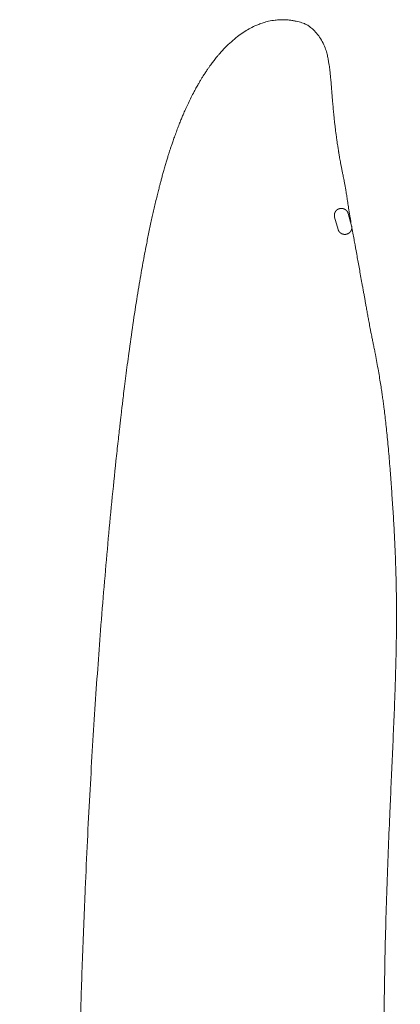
# Model space of a CAD drawing. Header units: millimetres. Extents: x 750 to 2241, y 770 to 3170.
# Tile 15 of 15: x 2065 to 2241, y 2714 to 3170. Entities that reach past the tile are written whole.
import ezdxf

# ---------------------------------------------------------------- set-up
doc = ezdxf.new("R2010")
doc.units = ezdxf.units.MM

msp = doc.modelspace()

# ---------------------------------------------------------------- linework, layer by layer
at = {"color": 7, "linetype": 'Continuous', "lineweight": 15}
for p, q in [((2216.63, 3080.48), (2218.23, 3074.76)), ((2211.95, 3073.1), (2210.36, 3078.83))]:
    msp.add_line(p, q, dxfattribs=at)
for points, knots in [([(2217.91, 3075.92), (2217.9, 3076.04), (2217.86, 3076.43), (2217.81, 3077.12), (2217.69, 3078.23), (2217.48, 3079.02), (2217.3, 3079.93), (2217.18, 3080.62), (2217.08, 3081.27), (2216.95, 3082.09), (2216.8, 3083.1), (2216.62, 3084.4), (2216.42, 3085.78), (2216.22, 3087.11), (2216.05, 3088.27), (2215.88, 3089.36), (2215.7, 3090.5), (2215.48, 3091.81), (2215.23, 3093.27), (2214.94, 3094.84), (2214.69, 3096.08), (2214.41, 3097.48), (2214.12, 3098.9), (2213.78, 3100.59), (2213.44, 3102.24), (2213.19, 3103.53), (2212.98, 3104.66), (2212.8, 3105.7), (2212.54, 3107.14), (2212.34, 3108.32), (2212.18, 3109.3), (2212.07, 3110.03), (2211.93, 3110.91), (2211.78, 3111.89), (2211.62, 3112.94), (2211.41, 3114.44), (2211.14, 3116.3), (2210.93, 3117.95), (2210.77, 3119.21), (2210.6, 3120.64), (2210.45, 3121.96), (2210.3, 3123.35), (2210.16, 3124.64), (2210.05, 3125.72), (2209.94, 3126.85), (2209.82, 3128.01), (2209.69, 3129.42), (2209.56, 3130.84), (2209.44, 3132.24), (2209.3, 3133.9), (2209.14, 3135.81), (2208.98, 3137.86), (2208.82, 3139.89), (2208.66, 3141.81), (2208.49, 3143.56), (2208.35, 3145.14), (2208.21, 3146.53), (2208.04, 3147.92), (2207.84, 3149.29), (2207.59, 3150.87), (2207.25, 3152.73), (2206.74, 3154.88), (2206.02, 3157.1), (2204.74, 3160.19), (2202.94, 3162.88), (2201.08, 3165.09), (2199.28, 3166.74), (2197.98, 3167.66), (2196.64, 3168.31), (2195.28, 3168.86), (2194.01, 3169.3), (2192.58, 3169.57), (2190.91, 3169.85), (2189.16, 3170.15), (2187.14, 3170.23), (2184.95, 3170.25), (2182.37, 3170.02), (2179.82, 3169.56), (2177.39, 3168.86), (2175.27, 3168.1), (2173.05, 3167.19), (2170.63, 3166.01), (2167.99, 3164.34), (2165.29, 3162.41), (2162.51, 3160.07), (2159.77, 3157.45), (2157.74, 3155.25), (2156.38, 3153.66), (2155.59, 3152.71), (2154.88, 3151.82), (2154.25, 3151.01), (2153.65, 3150.2), (2152.99, 3149.32), (2152.26, 3148.28), (2151.42, 3147.08), (2150.53, 3145.74), (2149.63, 3144.34), (2148.81, 3143), (2148.1, 3141.83), (2147.34, 3140.54), (2146.42, 3138.93), (2145.24, 3136.78), (2143.97, 3134.32), (2142.71, 3131.73), (2141.58, 3129.29), (2140.63, 3127.12), (2139.8, 3125.16), (2139.02, 3123.27), (2138.19, 3121.18), (2137.31, 3118.89), (2136.44, 3116.53), (2135.65, 3114.32), (2135, 3112.41), (2134.47, 3110.84), (2134.02, 3109.44), (2133.58, 3108.06), (2133.1, 3106.51), (2132.54, 3104.68), (2131.94, 3102.64), (2131.34, 3100.53), (2130.77, 3098.48), (2130.26, 3096.61), (2129.8, 3094.88), (2129.32, 3093.08), (2128.79, 3090.99), (2128.17, 3088.51), (2127.52, 3085.8), (2126.87, 3083.04), (2126.26, 3080.35), (2125.44, 3076.64), (2124.43, 3071.89), (2123.36, 3066.55), (2122.45, 3061.79), (2121.65, 3057.47), (2120.82, 3052.82), (2119.94, 3047.69), (2118.64, 3039.81), (2117.02, 3029.27), (2115.5, 3018.55), (2114.43, 3010.48), (2113.76, 3005.35), (2113.15, 3000.5), (2112.64, 2996.35), (2112.22, 2992.89), (2111.89, 2990.07), (2111.59, 2987.52), (2111.29, 2984.96), (2110.96, 2982.1), (2110.58, 2978.7), (2110.14, 2974.78), (2109.67, 2970.44), (2108.68, 2961.23), (2107.24, 2947.09), (2105.4, 2927.63), (2103.66, 2907.76), (2102.1, 2888.43), (2100.69, 2869.48), (2099.41, 2850.82), (2098.19, 2831.34), (2097.02, 2810.99), (2095.93, 2789.74), (2095.02, 2770.11), (2094.29, 2752.36), (2093.71, 2737), (2093.19, 2721.93), (2092.75, 2707.37), (2092.36, 2693.53), (2092.04, 2680.5), (2091.79, 2669.22), (2091.6, 2659.58), (2091.44, 2651.05), (2091.3, 2642.28), (2091.16, 2632.79), (2091.03, 2622.59), (2090.89, 2609.74), (2090.77, 2594.21), (2090.67, 2575.81), (2090.57, 2557.22), (2090.45, 2538.42), (2090.27, 2519.39), (2090, 2499.5), (2089.59, 2478.83), (2089.01, 2457.45), (2088.38, 2440.4), (2087.82, 2427.89), (2087.44, 2420.11), (2087.02, 2412.25), (2086.56, 2404.51), (2086.12, 2397.56), (2085.71, 2391.62), (2085.36, 2386.74), (2085.04, 2382.44), (2084.76, 2378.77), (2084.51, 2375.76), (2084.33, 2373.48), (2084.17, 2371.57), (2083.99, 2369.46), (2083.74, 2366.59), (2083.4, 2362.76), (2082.95, 2357.86), (2082.38, 2351.95), (2081.72, 2345.41), (2081, 2338.72), (2080.26, 2332.15), (2079.49, 2325.59), (2078.7, 2319.22), (2077.91, 2312.98), (2077.11, 2306.86), (2076.29, 2300.7), (2075.47, 2294.79), (2074.73, 2289.49), (2074.11, 2285.13), (2073.63, 2281.79), (2073.24, 2279.15), (2072.88, 2276.7), (2072.48, 2273.97), (2072, 2270.77), (2071.35, 2266.45), (2070.49, 2260.84), (2069.39, 2253.82), (2068.13, 2245.9), (2066.7, 2237.19), (2065.52, 2230.09), (2064.8, 2225.92), (2064.62, 2224.88)], [0, 0, 0, 0, 0.00022, 0.000738, 0.001256, 0.002242, 0.002697, 0.00311, 0.003505, 0.0039, 0.004753, 0.006266, 0.008064, 0.010308, 0.012905, 0.015646, 0.018284, 0.020814, 0.024777, 0.028403, 0.031663, 0.033816, 0.035715, 0.03739, 0.038739, 0.039751, 0.040141, 0.040907, 0.041651, 0.042826, 0.043119, 0.043437, 0.044203, 0.044981, 0.04589, 0.046894, 0.048052, 0.049379, 0.050358, 0.051487, 0.054099, 0.056861, 0.059375, 0.061637, 0.063644, 0.067281, 0.071313, 0.07528, 0.079599, 0.084327, 0.089518, 0.094025, 0.098676, 0.10286, 0.106518, 0.109638, 0.112169, 0.114201, 0.116234, 0.118435, 0.121362, 0.124548, 0.127969, 0.13153, 0.1349, 0.138719, 0.142111, 0.145106, 0.147941, 0.149693, 0.151424, 0.153121, 0.154857, 0.156763, 0.159297, 0.162184, 0.164933, 0.169552, 0.173815, 0.17766, 0.181128, 0.187091, 0.193573, 0.200611, 0.208239, 0.216173, 0.223704, 0.226403, 0.228896, 0.23117, 0.233224, 0.235087, 0.237244, 0.239867, 0.242683, 0.245896, 0.249259, 0.252214, 0.254737, 0.256824, 0.260311, 0.264602, 0.269704, 0.274695, 0.279088, 0.282879, 0.285854, 0.289217, 0.292978, 0.29715, 0.301675, 0.305863, 0.309035, 0.311814, 0.314192, 0.316432, 0.319093, 0.322198, 0.325625, 0.329141, 0.332315, 0.33515, 0.337655, 0.340174, 0.343373, 0.347125, 0.351272, 0.355291, 0.359139, 0.362813, 0.370992, 0.378883, 0.384352, 0.389729, 0.395578, 0.402066, 0.408919, 0.424472, 0.439664, 0.445494, 0.451202, 0.45642, 0.46106, 0.464355, 0.467281, 0.469836, 0.472253, 0.475181, 0.478592, 0.48253, 0.48695, 0.491449, 0.509497, 0.527242, 0.544715, 0.56196, 0.576678, 0.591598, 0.606742, 0.622136, 0.63781, 0.653801, 0.664549, 0.675434, 0.685863, 0.695598, 0.705038, 0.713686, 0.721523, 0.727259, 0.732536, 0.738117, 0.74418, 0.75074, 0.757567, 0.768552, 0.779975, 0.791943, 0.803144, 0.814865, 0.827133, 0.839808, 0.852853, 0.866302, 0.870987, 0.875725, 0.880519, 0.885361, 0.889878, 0.893241, 0.896228, 0.898826, 0.901126, 0.902975, 0.904367, 0.905315, 0.906494, 0.908252, 0.9106, 0.913553, 0.917316, 0.921554, 0.925717, 0.929806, 0.933866, 0.938055, 0.941852, 0.945744, 0.949724, 0.953676, 0.957145, 0.959992, 0.96214, 0.963671, 0.96515, 0.966934, 0.969034, 0.97146, 0.975479, 0.980172, 0.985499, 0.991399, 0.997838, 1, 1, 1, 1]), ([(2210.36, 3078.83), (2210.35, 3078.86), (2210.34, 3078.9), (2210.32, 3078.96), (2210.31, 3079), (2210.3, 3079.05), (2210.29, 3079.11), (2210.28, 3079.18), (2210.27, 3079.27), (2210.26, 3079.36), (2210.25, 3079.45), (2210.25, 3079.54), (2210.24, 3079.63), (2210.24, 3079.73), (2210.25, 3079.82), (2210.25, 3079.91), (2210.26, 3080), (2210.27, 3080.1), (2210.29, 3080.19), (2210.31, 3080.28), (2210.33, 3080.37), (2210.35, 3080.46), (2210.38, 3080.55), (2210.41, 3080.65), (2210.44, 3080.74), (2210.47, 3080.82), (2210.5, 3080.9), (2210.53, 3080.95), (2210.54, 3080.98), (2210.55, 3081), (2210.56, 3081.01), (2210.56, 3081.02), (2210.57, 3081.03), (2210.58, 3081.05), (2210.59, 3081.08), (2210.61, 3081.11), (2210.62, 3081.14), (2210.65, 3081.18), (2210.69, 3081.25), (2210.74, 3081.34), (2210.79, 3081.42), (2210.85, 3081.5), (2210.91, 3081.57), (2210.96, 3081.64), (2211, 3081.68), (2211.02, 3081.71), (2211.03, 3081.72), (2211.05, 3081.74), (2211.07, 3081.77), (2211.11, 3081.81), (2211.16, 3081.85), (2211.2, 3081.9), (2211.25, 3081.95), (2211.31, 3082), (2211.37, 3082.05), (2211.42, 3082.09), (2211.46, 3082.13), (2211.5, 3082.16), (2211.54, 3082.18), (2211.58, 3082.21), (2211.62, 3082.24), (2211.66, 3082.27), (2211.7, 3082.29), (2211.73, 3082.31), (2211.75, 3082.32), (2211.77, 3082.34), (2211.79, 3082.35), (2211.81, 3082.36), (2211.83, 3082.37), (2211.85, 3082.39), (2211.87, 3082.4), (2211.9, 3082.41), (2211.92, 3082.43), (2211.96, 3082.44), (2212, 3082.47), (2212.05, 3082.49), (2212.09, 3082.51), (2212.14, 3082.53), (2212.18, 3082.55), (2212.23, 3082.57), (2212.27, 3082.59), (2212.32, 3082.61), (2212.36, 3082.62), (2212.43, 3082.64), (2212.49, 3082.66), (2212.54, 3082.68), (2212.57, 3082.69), (2212.59, 3082.69), (2212.6, 3082.7), (2212.62, 3082.7), (2212.63, 3082.71), (2212.66, 3082.71), (2212.68, 3082.72), (2212.7, 3082.72), (2212.71, 3082.73), (2212.72, 3082.73), (2212.73, 3082.73), (2212.73, 3082.73), (2212.74, 3082.73), (2212.75, 3082.73), (2212.75, 3082.73), (2212.76, 3082.74), (2212.76, 3082.74), (2212.77, 3082.74), (2212.78, 3082.74), (2212.8, 3082.75), (2212.84, 3082.75), (2212.88, 3082.76), (2212.93, 3082.77), (2212.98, 3082.78), (2213.03, 3082.79), (2213.07, 3082.79), (2213.12, 3082.8), (2213.17, 3082.8), (2213.22, 3082.81), (2213.27, 3082.81), (2213.32, 3082.81), (2213.36, 3082.82), (2213.41, 3082.82), (2213.46, 3082.82), (2213.51, 3082.82), (2213.55, 3082.82), (2213.58, 3082.82), (2213.6, 3082.82), (2213.63, 3082.82), (2213.65, 3082.81), (2213.67, 3082.81), (2213.69, 3082.81), (2213.71, 3082.81), (2213.72, 3082.81), (2213.73, 3082.81), (2213.74, 3082.81), (2213.75, 3082.81), (2213.76, 3082.81), (2213.77, 3082.81), (2213.79, 3082.81), (2213.8, 3082.8), (2213.81, 3082.8), (2213.83, 3082.8), (2213.85, 3082.8), (2213.87, 3082.8), (2213.91, 3082.79), (2213.93, 3082.79), (2213.95, 3082.79), (2213.96, 3082.79), (2213.97, 3082.78), (2213.98, 3082.78), (2213.99, 3082.78), (2214, 3082.78), (2214.02, 3082.78), (2214.04, 3082.77), (2214.06, 3082.77), (2214.1, 3082.76), (2214.12, 3082.76), (2214.14, 3082.76), (2214.15, 3082.75), (2214.16, 3082.75), (2214.17, 3082.75), (2214.18, 3082.75), (2214.19, 3082.74), (2214.21, 3082.74), (2214.23, 3082.74), (2214.25, 3082.73), (2214.27, 3082.73), (2214.28, 3082.73), (2214.28, 3082.72), (2214.29, 3082.72), (2214.3, 3082.72), (2214.31, 3082.72), (2214.32, 3082.72), (2214.32, 3082.71), (2214.33, 3082.71), (2214.34, 3082.71), (2214.35, 3082.71), (2214.36, 3082.7), (2214.38, 3082.7), (2214.39, 3082.7), (2214.41, 3082.69), (2214.43, 3082.68), (2214.45, 3082.68), (2214.47, 3082.67), (2214.48, 3082.67), (2214.5, 3082.66), (2214.51, 3082.66), (2214.53, 3082.65), (2214.54, 3082.65), (2214.56, 3082.64), (2214.57, 3082.64), (2214.59, 3082.63), (2214.6, 3082.63), (2214.61, 3082.63), (2214.62, 3082.62), (2214.63, 3082.62), (2214.64, 3082.62), (2214.65, 3082.61), (2214.66, 3082.61), (2214.68, 3082.6), (2214.69, 3082.6), (2214.71, 3082.59), (2214.72, 3082.58), (2214.74, 3082.58), (2214.75, 3082.57), (2214.77, 3082.57), (2214.78, 3082.56), (2214.79, 3082.55), (2214.81, 3082.55), (2214.82, 3082.54), (2214.84, 3082.54), (2214.86, 3082.53), (2214.88, 3082.52), (2214.91, 3082.5), (2214.94, 3082.49), (2214.97, 3082.48), (2214.99, 3082.46), (2215.01, 3082.46), (2215.03, 3082.45), (2215.05, 3082.43), (2215.07, 3082.42), (2215.09, 3082.41), (2215.1, 3082.41), (2215.11, 3082.4), (2215.11, 3082.4), (2215.12, 3082.4), (2215.12, 3082.4), (2215.12, 3082.39), (2215.12, 3082.39), (2215.13, 3082.39), (2215.14, 3082.39), (2215.15, 3082.38), (2215.16, 3082.37), (2215.17, 3082.37), (2215.19, 3082.35), (2215.21, 3082.34), (2215.24, 3082.33), (2215.27, 3082.31), (2215.29, 3082.29), (2215.32, 3082.28), (2215.34, 3082.26), (2215.37, 3082.24), (2215.39, 3082.22), (2215.42, 3082.21), (2215.44, 3082.19), (2215.47, 3082.17), (2215.5, 3082.14), (2215.54, 3082.11), (2215.59, 3082.07), (2215.64, 3082.03), (2215.68, 3081.99), (2215.73, 3081.95), (2215.77, 3081.91), (2215.82, 3081.87), (2215.86, 3081.83), (2215.9, 3081.78), (2215.94, 3081.74), (2215.98, 3081.69), (2216.02, 3081.64), (2216.06, 3081.6), (2216.1, 3081.55), (2216.14, 3081.5), (2216.17, 3081.45), (2216.21, 3081.4), (2216.24, 3081.35), (2216.27, 3081.3), (2216.3, 3081.25), (2216.33, 3081.2), (2216.36, 3081.15), (2216.39, 3081.09), (2216.42, 3081.04), (2216.45, 3080.99), (2216.48, 3080.91), (2216.52, 3080.82), (2216.55, 3080.73), (2216.58, 3080.65), (2216.6, 3080.6), (2216.62, 3080.54), (2216.63, 3080.5), (2216.63, 3080.48)], [0.3193664, 0.3193664, 0.3193664, 0.3193664, 0.322115, 0.3234892, 0.3248635, 0.3262378, 0.3276121, 0.3303607, 0.3331092, 0.3358578, 0.3386064, 0.3413549, 0.3441035, 0.3468521, 0.3496006, 0.3523492, 0.3550978, 0.3578464, 0.3605949, 0.3633435, 0.3660921, 0.3688406, 0.3715892, 0.3743378, 0.3770863, 0.3798349, 0.3825835, 0.3839578, 0.3846449, 0.385332, 0.3856756, 0.3860192, 0.3863628, 0.3867063, 0.3880806, 0.3887678, 0.3894549, 0.3908292, 0.3935777, 0.3963263, 0.3990749, 0.4018235, 0.404572, 0.4073206, 0.4086949, 0.409382, 0.4100692, 0.4107563, 0.4114434, 0.4128177, 0.4155663, 0.4169406, 0.4183149, 0.4210634, 0.423812, 0.4251863, 0.4265606, 0.4279349, 0.4293091, 0.4306834, 0.4320577, 0.433432, 0.4348063, 0.4354934, 0.4361806, 0.4368677, 0.4375548, 0.438242, 0.4389291, 0.4396163, 0.4403034, 0.4409906, 0.4416777, 0.443052, 0.4444263, 0.4458006, 0.4471748, 0.4485491, 0.4499234, 0.4512977, 0.452672, 0.4540463, 0.4554205, 0.4567948, 0.4595434, 0.4609177, 0.4616048, 0.4619484, 0.462292, 0.4629791, 0.4633227, 0.4636663, 0.4650405, 0.4653841, 0.4657277, 0.4658995, 0.4660713, 0.466243, 0.4664148, 0.4665866, 0.4667584, 0.4669302, 0.467102, 0.4672737, 0.4674455, 0.4677891, 0.4691634, 0.4705377, 0.471912, 0.4732862, 0.4746605, 0.4760348, 0.4774091, 0.4787834, 0.4801577, 0.481532, 0.4829062, 0.4842805, 0.4856548, 0.4870291, 0.4884034, 0.4897777, 0.4904648, 0.4911519, 0.4918391, 0.4925262, 0.4932134, 0.4939005, 0.4942441, 0.4945877, 0.4949312, 0.4952748, 0.4952748, 0.4957433, 0.4962118, 0.4964461, 0.4966804, 0.4971489, 0.4976174, 0.4980859, 0.499023, 0.49996, 0.500897, 0.5013656, 0.5015998, 0.5018341, 0.5020683, 0.5023026, 0.5027711, 0.5032396, 0.5037082, 0.5046452, 0.5055822, 0.5065193, 0.5069878, 0.5072221, 0.5074563, 0.5079248, 0.5081591, 0.5083934, 0.5088619, 0.5093304, 0.5102674, 0.510736, 0.5109702, 0.5112045, 0.5114387, 0.511673, 0.5119073, 0.5121415, 0.5123758, 0.51261, 0.5128443, 0.5130786, 0.5135471, 0.5140156, 0.5144841, 0.5149526, 0.5158897, 0.5163582, 0.5168267, 0.5172952, 0.5177638, 0.5182323, 0.5187008, 0.5191693, 0.5196378, 0.5201064, 0.5205749, 0.5210434, 0.5212777, 0.5215119, 0.5217462, 0.5219804, 0.522449, 0.5229175, 0.523386, 0.5238545, 0.524323, 0.5247916, 0.5252601, 0.5257286, 0.5261971, 0.5266656, 0.5271342, 0.5276027, 0.5280712, 0.5285397, 0.5290082, 0.5299453, 0.5308823, 0.5318194, 0.5327564, 0.5336934, 0.534162, 0.5346305, 0.5355675, 0.5365046, 0.5369731, 0.5374416, 0.5376759, 0.537793, 0.5378516, 0.5379101, 0.5380272, 0.5381444, 0.5382615, 0.5383786, 0.5388472, 0.5393157, 0.5397842, 0.5402527, 0.5411898, 0.5421268, 0.5430638, 0.5440009, 0.5449379, 0.545875, 0.546812, 0.547749, 0.5486861, 0.5496231, 0.5505602, 0.5514972, 0.5533713, 0.5552454, 0.5571194, 0.5589935, 0.5608676, 0.5627417, 0.5646158, 0.5664898, 0.5683639, 0.570238, 0.5721121, 0.5739862, 0.5758602, 0.5777343, 0.5796084, 0.5814825, 0.5833566, 0.5852306, 0.5871047, 0.5889788, 0.5908529, 0.592727, 0.594601, 0.5964751, 0.5983492, 0.6002233, 0.6039714, 0.6077196, 0.6095937, 0.6114678, 0.6133418, 0.6152159, 0.6152159, 0.6152159, 0.6152159]), ([(2218.23, 3074.76), (2218.24, 3074.73), (2218.25, 3074.67), (2218.28, 3074.57), (2218.29, 3074.5), (2218.3, 3074.43), (2218.31, 3074.39), (2218.32, 3074.34), (2218.32, 3074.29), (2218.33, 3074.24), (2218.33, 3074.17), (2218.34, 3074.09), (2218.34, 3073.99), (2218.34, 3073.88), (2218.34, 3073.8), (2218.34, 3073.73), (2218.33, 3073.67), (2218.33, 3073.62), (2218.32, 3073.51), (2218.3, 3073.39), (2218.27, 3073.24), (2218.24, 3073.13), (2218.21, 3073.03), (2218.17, 3072.92), (2218.14, 3072.81), (2218.09, 3072.71), (2218.05, 3072.61), (2218, 3072.5), (2217.94, 3072.4), (2217.88, 3072.31), (2217.83, 3072.23), (2217.8, 3072.17), (2217.78, 3072.14), (2217.76, 3072.12), (2217.75, 3072.1), (2217.74, 3072.09), (2217.73, 3072.08), (2217.72, 3072.06), (2217.71, 3072.05), (2217.7, 3072.04), (2217.69, 3072.03), (2217.68, 3072.02), (2217.68, 3072.01), (2217.67, 3072), (2217.67, 3072), (2217.66, 3071.99), (2217.66, 3071.99), (2217.66, 3071.98), (2217.65, 3071.98), (2217.65, 3071.98), (2217.65, 3071.97), (2217.64, 3071.97), (2217.64, 3071.97), (2217.64, 3071.96), (2217.64, 3071.96), (2217.64, 3071.96), (2217.63, 3071.96), (2217.63, 3071.95), (2217.63, 3071.95), (2217.63, 3071.95), (2217.62, 3071.94), (2217.62, 3071.94), (2217.62, 3071.94), (2217.62, 3071.94), (2217.62, 3071.93), (2217.61, 3071.93), (2217.61, 3071.93), (2217.61, 3071.93), (2217.61, 3071.92), (2217.6, 3071.92), (2217.6, 3071.91), (2217.59, 3071.91), (2217.59, 3071.9), (2217.58, 3071.9), (2217.58, 3071.89), (2217.57, 3071.88), (2217.56, 3071.87), (2217.55, 3071.86), (2217.54, 3071.85), (2217.53, 3071.84), (2217.52, 3071.82), (2217.5, 3071.8), (2217.48, 3071.78), (2217.46, 3071.76), (2217.44, 3071.74), (2217.42, 3071.72), (2217.4, 3071.7), (2217.37, 3071.67), (2217.33, 3071.63), (2217.29, 3071.6), (2217.27, 3071.58), (2217.24, 3071.56), (2217.21, 3071.53), (2217.19, 3071.51), (2217.16, 3071.49), (2217.13, 3071.47), (2217.11, 3071.45), (2217.1, 3071.44), (2217.09, 3071.44), (2217.08, 3071.42), (2217.05, 3071.41), (2217.03, 3071.39), (2216.98, 3071.36), (2216.94, 3071.32), (2216.88, 3071.29), (2216.83, 3071.25), (2216.76, 3071.21), (2216.67, 3071.16), (2216.59, 3071.12), (2216.51, 3071.08), (2216.42, 3071.04), (2216.34, 3071.01), (2216.26, 3070.98), (2216.18, 3070.95), (2216.09, 3070.92), (2216.01, 3070.9), (2215.93, 3070.87), (2215.85, 3070.85), (2215.78, 3070.84), (2215.7, 3070.82), (2215.62, 3070.81), (2215.54, 3070.8), (2215.47, 3070.79), (2215.4, 3070.78), (2215.34, 3070.78), (2215.29, 3070.77), (2215.25, 3070.77), (2215.22, 3070.77), (2215.18, 3070.77), (2215.15, 3070.77), (2215.11, 3070.77), (2215.08, 3070.77), (2215.04, 3070.77), (2215.01, 3070.77), (2214.97, 3070.77), (2214.94, 3070.77), (2214.91, 3070.77), (2214.87, 3070.77), (2214.85, 3070.78), (2214.84, 3070.78), (2214.83, 3070.78), (2214.82, 3070.78), (2214.8, 3070.78), (2214.77, 3070.78), (2214.75, 3070.78), (2214.73, 3070.79), (2214.7, 3070.79), (2214.67, 3070.79), (2214.64, 3070.8), (2214.62, 3070.8), (2214.61, 3070.8), (2214.6, 3070.8), (2214.59, 3070.8), (2214.59, 3070.8), (2214.59, 3070.8), (2214.58, 3070.81), (2214.58, 3070.81), (2214.57, 3070.81), (2214.57, 3070.81), (2214.56, 3070.81), (2214.55, 3070.81), (2214.54, 3070.81), (2214.53, 3070.81), (2214.52, 3070.82), (2214.51, 3070.82), (2214.51, 3070.82), (2214.49, 3070.82), (2214.48, 3070.82), (2214.46, 3070.83), (2214.44, 3070.83), (2214.41, 3070.84), (2214.39, 3070.84), (2214.36, 3070.85), (2214.34, 3070.85), (2214.32, 3070.86), (2214.31, 3070.86), (2214.29, 3070.86), (2214.27, 3070.87), (2214.25, 3070.87), (2214.23, 3070.88), (2214.22, 3070.88), (2214.2, 3070.89), (2214.18, 3070.89), (2214.16, 3070.9), (2214.13, 3070.91), (2214.09, 3070.92), (2214.06, 3070.93), (2214.03, 3070.94), (2214, 3070.95), (2213.96, 3070.96), (2213.93, 3070.98), (2213.9, 3070.99), (2213.87, 3071), (2213.85, 3071.01), (2213.84, 3071.01), (2213.82, 3071.02), (2213.81, 3071.02), (2213.79, 3071.03), (2213.78, 3071.04), (2213.77, 3071.04), (2213.76, 3071.04), (2213.75, 3071.05), (2213.75, 3071.05), (2213.74, 3071.05), (2213.74, 3071.05), (2213.74, 3071.05), (2213.73, 3071.06), (2213.73, 3071.06), (2213.73, 3071.06), (2213.73, 3071.06), (2213.72, 3071.06), (2213.72, 3071.06), (2213.72, 3071.06), (2213.72, 3071.06), (2213.72, 3071.06), (2213.71, 3071.06), (2213.71, 3071.07), (2213.71, 3071.07), (2213.71, 3071.07), (2213.7, 3071.07), (2213.7, 3071.07), (2213.69, 3071.08), (2213.68, 3071.08), (2213.67, 3071.08), (2213.67, 3071.09), (2213.66, 3071.09), (2213.64, 3071.1), (2213.63, 3071.1), (2213.62, 3071.11), (2213.6, 3071.12), (2213.59, 3071.12), (2213.58, 3071.13), (2213.58, 3071.13), (2213.57, 3071.13), (2213.56, 3071.14), (2213.55, 3071.15), (2213.54, 3071.15), (2213.53, 3071.15), (2213.53, 3071.16), (2213.52, 3071.16), (2213.52, 3071.16), (2213.51, 3071.17), (2213.49, 3071.18), (2213.48, 3071.18), (2213.47, 3071.19), (2213.45, 3071.2), (2213.44, 3071.21), (2213.43, 3071.21), (2213.41, 3071.22), (2213.41, 3071.22), (2213.4, 3071.23), (2213.4, 3071.23), (2213.39, 3071.23), (2213.39, 3071.24), (2213.38, 3071.24), (2213.37, 3071.25), (2213.36, 3071.25), (2213.35, 3071.26), (2213.34, 3071.27), (2213.32, 3071.28), (2213.31, 3071.28), (2213.3, 3071.29), (2213.29, 3071.3), (2213.28, 3071.3), (2213.27, 3071.31), (2213.26, 3071.32), (2213.25, 3071.32), (2213.24, 3071.33), (2213.23, 3071.34), (2213.22, 3071.34), (2213.21, 3071.35), (2213.2, 3071.36), (2213.19, 3071.37), (2213.18, 3071.37), (2213.16, 3071.39), (2213.14, 3071.4), (2213.13, 3071.41), (2213.11, 3071.42), (2213.09, 3071.43), (2213.07, 3071.45), (2213.05, 3071.47), (2213.03, 3071.48), (2213.02, 3071.5), (2213, 3071.5), (2212.99, 3071.51), (2212.97, 3071.53), (2212.95, 3071.55), (2212.92, 3071.58), (2212.9, 3071.6), (2212.87, 3071.62), (2212.85, 3071.63), (2212.84, 3071.65), (2212.82, 3071.66), (2212.81, 3071.67), (2212.8, 3071.68), (2212.79, 3071.69), (2212.78, 3071.7), (2212.77, 3071.71), (2212.76, 3071.72), (2212.75, 3071.73), (2212.73, 3071.75), (2212.72, 3071.77), (2212.71, 3071.78), (2212.69, 3071.79), (2212.68, 3071.81), (2212.66, 3071.83), (2212.64, 3071.85), (2212.61, 3071.88), (2212.58, 3071.92), (2212.55, 3071.96), (2212.51, 3072), (2212.49, 3072.04), (2212.46, 3072.07), (2212.45, 3072.09), (2212.43, 3072.11), (2212.42, 3072.13), (2212.4, 3072.16), (2212.38, 3072.19), (2212.35, 3072.22), (2212.32, 3072.27), (2212.29, 3072.32), (2212.27, 3072.36), (2212.24, 3072.41), (2212.21, 3072.46), (2212.18, 3072.51), (2212.16, 3072.56), (2212.14, 3072.61), (2212.11, 3072.66), (2212.09, 3072.71), (2212.08, 3072.74), (2212.07, 3072.77), (2212.06, 3072.8), (2212.04, 3072.83), (2212.03, 3072.88), (2212.01, 3072.93), (2211.99, 3072.99), (2211.97, 3073.04), (2211.96, 3073.08), (2211.95, 3073.1)], [0.9135971, 0.9135971, 0.9135971, 0.9135971, 0.9149471, 0.9162972, 0.9176472, 0.9183223, 0.9189973, 0.9196723, 0.9203473, 0.9210223, 0.9216974, 0.9230474, 0.9243975, 0.9257475, 0.9270976, 0.9277726, 0.9284476, 0.9291226, 0.9297976, 0.9324977, 0.9338478, 0.9351978, 0.9365479, 0.9378979, 0.939248, 0.940598, 0.941948, 0.9432981, 0.9446481, 0.9459982, 0.9473482, 0.9480233, 0.9483608, 0.9486983, 0.9490358, 0.9492045, 0.9493733, 0.9495421, 0.9497108, 0.9498796, 0.9500483, 0.9502171, 0.9503858, 0.9504702, 0.9505546, 0.950639, 0.9507233, 0.9508077, 0.9508499, 0.9508921, 0.9509765, 0.9510187, 0.9510609, 0.951103, 0.9511452, 0.9511874, 0.9512296, 0.9512718, 0.951314, 0.9513562, 0.9513984, 0.9514406, 0.9514827, 0.9515249, 0.9515671, 0.9516093, 0.9516515, 0.9516937, 0.9517359, 0.9518203, 0.9519046, 0.951989, 0.9520734, 0.9521578, 0.9522421, 0.9524109, 0.9525797, 0.9527484, 0.9529172, 0.9530859, 0.9534234, 0.9537609, 0.9540985, 0.954436, 0.9547735, 0.955111, 0.9554485, 0.9561235, 0.9567985, 0.9574736, 0.9578111, 0.9581486, 0.9588236, 0.9591611, 0.9594986, 0.9601737, 0.9605112, 0.9606799, 0.9607643, 0.9608487, 0.9615237, 0.9618612, 0.9621987, 0.9635488, 0.9642238, 0.9648988, 0.9662489, 0.9675989, 0.968949, 0.970299, 0.971649, 0.9729991, 0.9743491, 0.9756992, 0.9770492, 0.9783993, 0.9797493, 0.9810994, 0.9824494, 0.9837995, 0.9851495, 0.9864995, 0.9878496, 0.9891996, 0.9905497, 0.9912247, 0.9918997, 0.9925748, 0.9932498, 0.9939248, 0.9945998, 0.9952748, 0.9959499, 0.9966249, 0.9972999, 0.9979749, 0.99865, 0.999325, 1, 1, 1, 1.0004858, 1.0009716, 1.0014575, 1.0019433, 1.0024291, 1.0029149, 1.0038866, 1.0043724, 1.0048582, 1.0051011, 1.0053441, 1.0054655, 1.005587, 1.0056477, 1.0057084, 1.0057692, 1.0058299, 1.0060728, 1.0063157, 1.0065586, 1.0068015, 1.0070444, 1.0071659, 1.0072874, 1.0075303, 1.0077732, 1.008259, 1.0087448, 1.0092307, 1.0097165, 1.0106881, 1.0111739, 1.0116598, 1.0121456, 1.0126314, 1.0131172, 1.0136031, 1.0140889, 1.0145747, 1.0150605, 1.0155464, 1.0160322, 1.016518, 1.0174897, 1.0184613, 1.019433, 1.0204046, 1.0213762, 1.0223479, 1.0233195, 1.0242912, 1.0252628, 1.0257487, 1.0262345, 1.0267203, 1.0272061, 1.027692, 1.0281778, 1.0284207, 1.0286636, 1.0289065, 1.0291494, 1.0292709, 1.0293923, 1.0295138, 1.0296353, 1.029696, 1.0297567, 1.0298174, 1.0298782, 1.0299996, 1.0300603, 1.0301211, 1.0301818, 1.0302425, 1.0303033, 1.030364, 1.0304854, 1.0306069, 1.0308498, 1.0310927, 1.0313356, 1.0315785, 1.0318215, 1.0320644, 1.0325502, 1.033036, 1.0335218, 1.0340077, 1.0344935, 1.0346149, 1.0347364, 1.0349793, 1.0354651, 1.035951, 1.0361939, 1.0364368, 1.0366797, 1.0368012, 1.0369226, 1.0374084, 1.0378943, 1.0383801, 1.0388659, 1.0393517, 1.0398376, 1.0403234, 1.0408092, 1.0410521, 1.041295, 1.0414165, 1.0415379, 1.0417808, 1.0420238, 1.0422667, 1.0427525, 1.0432383, 1.0437241, 1.04421, 1.0446958, 1.0451816, 1.0454245, 1.0456674, 1.0461533, 1.0466391, 1.0471249, 1.0476107, 1.0480966, 1.0483395, 1.0485824, 1.0490682, 1.049554, 1.0500399, 1.0505257, 1.0514973, 1.0519831, 1.052469, 1.0534406, 1.0544123, 1.0553839, 1.0563556, 1.0568414, 1.0573272, 1.057813, 1.0582989, 1.0602421, 1.0612138, 1.0621854, 1.0631571, 1.0641287, 1.0651004, 1.0655862, 1.066072, 1.0665579, 1.0670437, 1.0675295, 1.0680153, 1.0685012, 1.068987, 1.0699586, 1.0709303, 1.0714161, 1.0719019, 1.0728736, 1.0738452, 1.0748169, 1.0757885, 1.0777318, 1.0796751, 1.0816184, 1.0835617, 1.0845333, 1.085505, 1.0864766, 1.0874483, 1.0884199, 1.0893916, 1.0913349, 1.0932782, 1.0952215, 1.0971648, 1.0991081, 1.1010513, 1.1029946, 1.1049379, 1.1068812, 1.1088245, 1.1107678, 1.1117395, 1.1127111, 1.1136828, 1.1146544, 1.1165977, 1.118541, 1.1204843, 1.1224276, 1.1243709, 1.1243709, 1.1243709, 1.1243709]), ([(2239.58, 2090.52), (2239.58, 2090.57), (2239.71, 2093.07), (2239.92, 2097.74), (2240.17, 2104.25), (2240.36, 2109.9), (2240.49, 2114.68), (2240.58, 2118.42), (2240.63, 2121.15), (2240.66, 2122.98), (2240.68, 2124.16), (2240.7, 2125.27), (2240.72, 2127.23), (2240.75, 2130.15), (2240.77, 2133.83), (2240.75, 2137.14), (2240.68, 2140), (2240.59, 2142.57), (2240.52, 2145.1), (2240.45, 2147.61), (2240.37, 2150.08), (2240.31, 2152.57), (2240.19, 2155.38), (2240.07, 2158.34), (2239.88, 2160.94), (2239.8, 2162.96), (2239.71, 2165.05), (2239.58, 2167.61), (2239.37, 2170.61), (2239.16, 2173.87), (2238.99, 2177.03), (2238.85, 2180.08), (2238.74, 2183.07), (2238.64, 2186.45), (2238.52, 2190.31), (2238.4, 2194.5), (2238.29, 2198.61), (2238.18, 2202.75), (2238.08, 2206.79), (2237.99, 2210.79), (2237.93, 2214.84), (2237.85, 2219.79), (2237.76, 2225.86), (2237.64, 2233.11), (2237.5, 2240.58), (2237.35, 2248.31), (2237.19, 2256.21), (2237, 2262.55), (2237.03, 2267.15), (2236.92, 2269.78), (2236.88, 2272.12), (2236.84, 2274.54), (2236.81, 2277.38), (2236.77, 2280.89), (2236.75, 2284.76), (2236.74, 2288.64), (2236.75, 2292.11), (2236.76, 2295.58), (2236.79, 2299.29), (2236.83, 2303.65), (2236.9, 2308.55), (2237.01, 2314.23), (2237.15, 2320.5), (2237.31, 2326.87), (2237.5, 2332.82), (2237.7, 2338.48), (2237.89, 2343.7), (2238.07, 2348.95), (2238.25, 2354.14), (2238.41, 2359.68), (2238.57, 2365.75), (2238.71, 2372.36), (2238.83, 2379.54), (2238.92, 2387.29), (2238.95, 2395.48), (2238.94, 2403.14), (2238.89, 2409.93), (2238.82, 2415.64), (2238.74, 2420.88), (2238.66, 2425.58), (2238.59, 2429.53), (2238.52, 2432.65), (2238.46, 2435.29), (2238.39, 2437.96), (2238.32, 2441.03), (2238.22, 2444.57), (2238.1, 2448.85), (2237.96, 2453.85), (2237.79, 2459.39), (2237.61, 2465.01), (2237.28, 2475.26), (2236.8, 2489.92), (2236.24, 2508.1), (2235.72, 2525.43), (2235.25, 2542.35), (2234.8, 2559.8), (2234.38, 2577.93), (2233.99, 2596.67), (2233.65, 2615.97), (2233.39, 2635.3), (2233.21, 2654.16), (2233.13, 2672.02), (2233.13, 2688.8), (2233.22, 2704.53), (2233.38, 2719.36), (2233.64, 2735.21), (2234.05, 2752.08), (2234.62, 2769.93), (2235.27, 2787.09), (2235.92, 2802.49), (2236.54, 2816.53), (2237.12, 2829.54), (2237.69, 2842.69), (2238.16, 2854.64), (2238.52, 2865.19), (2238.77, 2874.16), (2238.91, 2881.11), (2238.97, 2886.29), (2239, 2889.88), (2239.01, 2893.19), (2239.01, 2896.07), (2239, 2898.29), (2238.99, 2899.9), (2238.98, 2901.13), (2238.96, 2902.35), (2238.95, 2903.76), (2238.92, 2905.43), (2238.89, 2907.49), (2238.84, 2909.96), (2238.77, 2912.85), (2238.67, 2916.03), (2238.5, 2921.3), (2238.2, 2928.42), (2237.74, 2937.15), (2237.21, 2945.69), (2236.62, 2954.11), (2236.1, 2961.13), (2235.65, 2966.9), (2235.27, 2971.39), (2234.87, 2975.67), (2234.47, 2979.73), (2234.05, 2983.56), (2233.63, 2987.18), (2233.23, 2990.38), (2232.86, 2993.18), (2232.52, 2995.63), (2232.15, 2998.16), (2231.72, 3000.98), (2231.21, 3004.14), (2230.61, 3007.67), (2229.96, 3011.36), (2229.34, 3014.67), (2228.81, 3017.4), (2228.45, 3019.19), (2228.17, 3020.58), (2227.98, 3021.49), (2227.79, 3022.39), (2227.53, 3023.57), (2227.22, 3025.06), (2226.98, 3026.36), (2226.69, 3027.88), (2226.42, 3029.37), (2226.13, 3030.94), (2225.78, 3032.89), (2225.38, 3035.1), (2225, 3037.2), (2224.65, 3039.14), (2224.35, 3040.83), (2224.04, 3042.56), (2223.71, 3044.39), (2223.36, 3046.3), (2222.92, 3048.75), (2222.4, 3051.64), (2221.81, 3054.87), (2221.28, 3057.74), (2220.72, 3060.86), (2220.23, 3063.56), (2219.76, 3066.14), (2219.32, 3068.64), (2218.79, 3071.61), (2218.44, 3073.61), (2218.25, 3074.69)], [0, 0, 0, 0, 0.000124, 0.005911, 0.011048, 0.015549, 0.019378, 0.022483, 0.024567, 0.026035, 0.026981, 0.027596, 0.028406, 0.031256, 0.034032, 0.036465, 0.038498, 0.040282, 0.042096, 0.044227, 0.046072, 0.047683, 0.049756, 0.052242, 0.054159, 0.055444, 0.056906, 0.058745, 0.061007, 0.063435, 0.065885, 0.067919, 0.070082, 0.072448, 0.075324, 0.078472, 0.081539, 0.084286, 0.087511, 0.090286, 0.093019, 0.096243, 0.10161, 0.107131, 0.112802, 0.118594, 0.124492, 0.130399, 0.132637, 0.134542, 0.136115, 0.137705, 0.139863, 0.142326, 0.14535, 0.148261, 0.150749, 0.152886, 0.15583, 0.158819, 0.162356, 0.166476, 0.171171, 0.175999, 0.180363, 0.184262, 0.188536, 0.192235, 0.195968, 0.200073, 0.204553, 0.209461, 0.214813, 0.220603, 0.226825, 0.233209, 0.237846, 0.24213, 0.246065, 0.249654, 0.252692, 0.254939, 0.256676, 0.258628, 0.260932, 0.263587, 0.266594, 0.270588, 0.274872, 0.279129, 0.283354, 0.298195, 0.312659, 0.3254, 0.338676, 0.352579, 0.36711, 0.382554, 0.398654, 0.415359, 0.43182, 0.447745, 0.462866, 0.47747, 0.491558, 0.505128, 0.523768, 0.5423, 0.560779, 0.579181, 0.593945, 0.609431, 0.625614, 0.642458, 0.655127, 0.66728, 0.678903, 0.684201, 0.689388, 0.694414, 0.698723, 0.702163, 0.70437, 0.706006, 0.707757, 0.709917, 0.712487, 0.715466, 0.719503, 0.724109, 0.729288, 0.734931, 0.750071, 0.765587, 0.781567, 0.798105, 0.815293, 0.825226, 0.835018, 0.844323, 0.853109, 0.861351, 0.869034, 0.876146, 0.881391, 0.886271, 0.891059, 0.896538, 0.902742, 0.909171, 0.916133, 0.922594, 0.92639, 0.929819, 0.931471, 0.933024, 0.934349, 0.935308, 0.936246, 0.937471, 0.938497, 0.93956, 0.940781, 0.942817, 0.945335, 0.94798, 0.950014, 0.952007, 0.954087, 0.956472, 0.958992, 0.961483, 0.966129, 0.970712, 0.97534, 0.979302, 0.983788, 0.986526, 0.99013, 0.994616, 1, 1, 1, 1])]:
    msp.add_open_spline(points, degree=3, knots=knots, dxfattribs=at)

doc.saveas('drawing.dxf')
